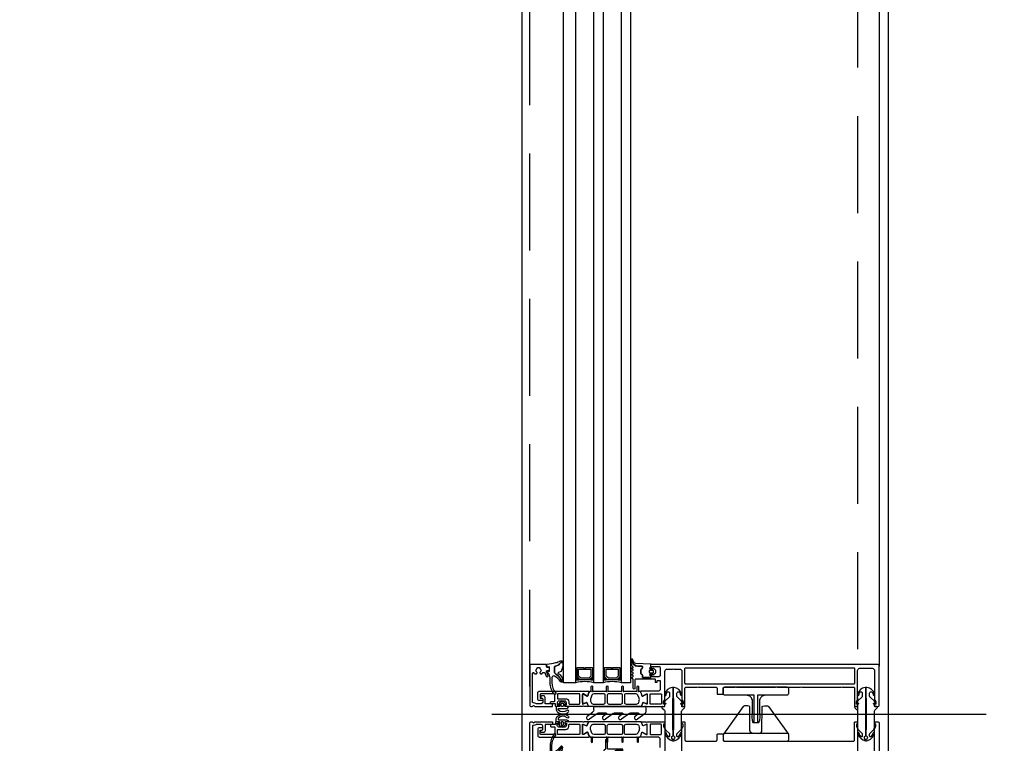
# Model space of a CAD drawing. Header units: millimetres. Extents: x 247761 to 294611, y 172579 to 236863.
# Tile 113 of 256: x 249391 to 250036, y 189061 to 189535. Entities that reach past the tile are written whole.
import ezdxf

# ---------------------------------------------------------------- set-up
doc = ezdxf.new("R2010")
doc.units = ezdxf.units.MM
doc.linetypes.add('ČÁRKOVANÁ', pattern=[19.05, 12.7, -6.35])
for name, color, linetype in [('FASÁDA DETAILNÍ', 4, 'Continuous'), ('KOTY 50', 7, 'Continuous'), ('NOVA', 240, 'Continuous')]:
    doc.layers.add(name, color=color, linetype=linetype)
doc.styles.add('CS-ROMANS', font='romans.shx', dxfattribs={"width": 0.75, "oblique": 5})
doc.dimstyles.new('A_KÓTA_50', dxfattribs={"dimtxt": 110, "dimasz": 2, "dimexe": 100, "dimexo": 1500, "dimgap": 40, "dimtad": 1, "dimrnd": 1, "dimdsep": 46, "dimtxsty": 'CS-ROMANS', "dimblk": 'KOT_CARA20', "dimcen": 45, "dimse1": 1, "dimse2": 1, "dimclrd": 256, "dimclre": 256, "dimclrt": 256, "dimadec": 0, "dimazin": 0, "dimtfac": 1, "dimtix": 1, "dimtmove": 2, "dimatfit": 3, "dimldrblk": 'OBLIQUE', "dimfxl": 0, "dimtolj": 1, "dimarcsym": 0})

# ---------------------------------------------------------------- blocks, each defined once
blk = doc.blocks.new('244748_a')
blk.add_lwpolyline([(8.32, -1.69, 0.082248), (6.34, -0.9, -1.09695), (6.94, -0.1, -0.315353), (11.26, -5.15, -0.480529), (10.87, -5.64), (4.27, -5.64), (4.08, -5.45), (-16.53, -5.45), (-16.72, -5.64), (-20.43, -5.64, 0.574019), (-21.93, -4.78), (-22.99, -5.4, 0.524827), (-22.99, -5.9), (-21.93, -6.52, 0.574021), (-20.43, -5.66), (-16.72, -5.66), (-16.53, -5.85), (4.08, -5.85), (4.27, -5.66), (10.87, -5.66, -0.480529), (11.26, -6.15, -0.326229), (6.88, -11.09, -1.09695), (6.28, -10.3, 0.081457), (8.32, -9.61, 0.599203), (7.48, -8.05), (5.52, -8.05, 0.198965), (5.17, -8.2), (2.22, -11.15), (0.93, -12.01, -0.738038), (0.51, -11.62), (0.87, -11, 1), (0.35, -10.7), (0, -11.3), (-0.98, -11.3, 0.619205), (-1.45, -12.06), (-1.28, -12.43, -0.808139), (-2.04, -13.04), (-3.63, -11.44, 0.198906), (-4.34, -11.15), (-14.99, -11.15, -0.198936), (-16.76, -10.42), (-18.98, -8.2, 0.198942), (-19.33, -8.05), (-20.67, -8.05, 0.500217), (-21.09, -8.73, 0.122037), (-18.5, -10.27, -1.093735), (-19.1, -11.07, -0.240768), (-23.7, -6.07, -0.106226), (-23.7, -5.23, -0.256232), (-19, -0.13, -1.093735), (-18.4, -0.92, 0.116856), (-21.09, -2.57, 0.500217), (-20.67, -3.25), (-19.33, -3.25, 0.198942), (-18.98, -3.1), (-16.75, -0.88, -0.198936), (-14.99, -0.15), (-4.34, -0.15, 0.198907), (-3.63, 0.14), (-2.04, 1.74, -0.808139), (-1.28, 1.13), (-1.45, 0.76, 0.619205), (-0.98, 0), (0, 0), (0.35, -0.6, 1), (0.87, -0.3), (0.51, 0.32, -0.738038), (0.93, 0.71), (2.22, -0.15), (5.17, -3.1, 0.198965), (5.52, -3.25), (7.48, -3.25, 0.599203)], format="xyb", close=True)
blk = doc.blocks.new('236134_0100_s_v')
for points in [[(22.8, -23), (22.8, -5), (42, -5, 0.414214), (43, -4), (43, -1, 0.414214), (42, 0), (1, 0, 0.414214), (0, -1), (0, -4, 0.414214), (1, -5), (20.2, -5), (20.2, -23)], [(15, -5, -0.414214), (19, -9), (19, -16.57, 0.165764), (19.53, -23), (23.47, -23, 0.165764), (24, -16.57), (24, -9, -0.414214), (28, -5)]]:
    blk.add_lwpolyline(points, format="xyb")
blk = doc.blocks.new('236134_0200_s_v')
for points in [[(19.58, 5, -0.41166), (17.58, 6.98), (17.45, 22.25, 0.344217), (17.07, 22.73), (16, 23), (14, 23, 0.240828), (13.19, 22.59), (0.19, 4.59)], [(23.42, 5, 0.41166), (25.42, 6.98), (25.55, 22.25, -0.344217), (25.93, 22.73), (27, 23), (29, 23, -0.240828), (29.81, 22.59), (42.81, 4.59)]]:
    blk.add_lwpolyline(points, format="xyb")
blk.add_lwpolyline([(42, 5), (1, 5, 0.414214), (0, 4), (0, 1, 0.414214), (1, 0), (42, 0, 0.414214), (43, 1), (43, 4, 0.414214)], format="xyb", close=True)
blk = doc.blocks.new('284336')
for points in [[(-0.7, -9.6), (-10, -9.6, 0.414511), (-10.51, -10.11), (-10.51, -15.51, -1), (-11.69, -15.51), (-11.69, -9.6), (-12.69, -8.95, -0.668884), (-12.6, -8.23), (-11.99, -8.01, 0.766384), (-11.99, -7.21), (-12.6, -6.99, -0.76831), (-12.6, -6.23), (-11.99, -6.01, 0.766384), (-11.99, -5.21), (-12.6, -4.99, -0.76831), (-12.6, -4.23), (-11.99, -4.01, 0.766384), (-11.99, -3.21), (-12.6, -2.99, -0.877523), (-12.5, -2.22), (-12.1, -2.22, 0.698129), (-11.83, -1.5, -0.220231), (-12.89, 0.78), (-12.89, 3.45, -0.157143), (-12.82, 3.68), (-12.69, 3.42, -0.067482), (-12.48, 2.53, 0.393136), (-8.66, -1.02), (-6.1, -1.02, -0.414214), (-5.61, -1.51), (-5.61, -2.22, -0.267949), (-5.85, -2.65), (-6.35, -2.93, 0.267949), (-6.61, -3.38), (-6.61, -5.84, 0.267949), (-6.35, -6.29), (-5.85, -6.57, -0.267949), (-5.61, -7), (-5.61, -8.11, 0.414215), (-5.1, -8.62), (-0.41, -8.62), (-0.41, -9.31, -0.414212), (-0.7, -9.6)], [(-0.41, 0), (-0.41, -2, 0.990243), (-0.4, -3.02), (0.9, -3.02, 0.414214), (1.21, -2.71), (1.21, -2.61, -0.668123), (1.71, -2.4), (2.75, -3.45, -0.199004), (2.89, -3.79), (2.89, -5.43, -0.199038), (2.75, -5.77), (1.71, -6.82, -0.668191), (1.21, -6.61), (1.21, -6.51, 0.414214), (0.9, -6.2), (-0.4, -6.2, 0.990269), (-0.41, -7.22), (-0.41, -8.6), (-5.1, -8.6, -0.414215), (-5.59, -8.11), (-5.59, -7, 0.267949), (-5.84, -6.56), (-6.34, -6.27, -0.267949), (-6.59, -5.84), (-6.59, -3.38, -0.267949), (-6.34, -2.95), (-5.84, -2.66, 0.267949), (-5.59, -2.22), (-5.59, -1.51, 0.414214), (-6.1, -1), (-8.66, -1, -0.393156), (-12.46, 2.53, 0.067572), (-12.67, 3.43), (-12.8, 3.7, -0.637545), (-12.12, 3.53), (-11.92, 2.53, 0.344315), (-10.06, 0.91), (0, 0.38, -0.406913), (0.39, 0), (-0.41, 0)], [(1.7, -4.31, 0.414235), (1.2, -3.81), (-0.7, -3.81, 0.414214), (-1.2, -4.31), (-1.2, -4.91, 0.414214), (-0.7, -5.41), (1.2, -5.41, 0.414235), (1.7, -4.91), (1.7, -4.31)]]:
    blk.add_lwpolyline(points, format="xyb", close=True)
blk = doc.blocks.new('433270')
blk.add_lwpolyline([(1, 0, 0.414364), (0, -1), (0, -1.4, 0.255924), (0.23, -1.83, -0.547723), (0.23, -3.17, 0.255924), (0, -3.6), (0, -14.6, 0.414214), (0.3, -14.9), (1.2, -14.9, 0.414214), (1.7, -14.4), (1.7, -10.3, -0.414214), (2, -10), (6, -10, 0.414248), (7, -9), (7, -7.7, 0.414179), (6.5, -7.2), (5.7, -7.2, 0.414232), (5.4, -7.5), (5.4, -8.2, -0.414198), (5.1, -8.5), (2.8, -8.5, -0.414204), (1.8, -7.5), (1.8, -4.49, -0.147432), (1.97, -3.94, 0.147461), (2.4, -2.5), (2.4, -2.3, -0.414214), (2.9, -1.8), (21.87, -1.8, -0.668178), (22.22, -2.65), (22.16, -2.72, 1), (21.59, -3.29), (21.52, -3.35, 0.198912), (21.38, -3.71), (21.38, -4.05, 0.414214), (22.08, -4.75), (22.38, -4.75, 0.576988), (22.64, -4.3, -0.311246), (24.56, -4.3, 0.576988), (24.82, -4.75), (25.3, -4.75, -0.260065), (25.3, -6.65), (24.82, -6.65, 0.576988), (24.56, -7.1, -0.311246), (22.64, -7.1, 0.576988), (22.38, -6.65), (22.08, -6.65, 0.414214), (21.38, -7.35), (21.38, -7.61, 0.267949), (21.63, -8.04), (21.89, -8.2, -0.637047), (21.73, -10), (19.83, -10.7, 0.315299), (19.5, -11.17), (19.5, -11.49, 0.520567), (20.17, -11.96), (22.83, -10.99, -0.520567), (23.5, -11.46), (23.5, -12.5, 0.414062), (24, -13), (25, -13, 0.414186), (25.5, -12.5), (25.5, -11.5, -0.414182), (26, -11), (27, -11, 0.414214), (27.5, -10.5), (27.5, -0.5, 0.414214), (27, 0), (1, 0)], format="xyb", close=True)
blk = doc.blocks.new('284325')
for points in [[(0.84, -5.23, -0.560316), (0.94, -4.73), (1.94, -4.36, 0.3153), (2.14, -4.08), (2.14, -1.89, 0.451558), (1.8, -1.59), (0.9, -1.7, -0.399586), (0.57, -1.46), (0.3, -0.07, -0.415977), (0.53, 0.29, 0.024107), (6.15, 1.24, 0.076636), (8.99, 2.34, -0.577615), (10.79, 1.3), (10.02, 1.37, 0.283171), (9.08, 0.9, -0.168429), (7.07, -0.74), (5.9, -1.16, 0.315302), (5.24, -2.1), (5.24, -4.21, 0.269719), (6.76, -6.82, -0.194797), (10.18, -11.53, -0.342663), (9.17, -11.17, 0.119207), (5.43, -7.59, 0.578571), (3.63, -8.62), (3.63, -11.77, 0.176415), (6.16, -18.72, -1), (5.24, -19.49, -0.176415), (2.43, -11.77), (2.43, -8.89, 0.208286), (0.84, -5.23)], [(8.95, -6.65), (10.32, -8.78, -0.134555), (10.79, -10.63, -0.339795), (10.19, -11.53, 0.194788), (6.76, -6.81, -0.269736), (5.25, -4.21), (5.25, -2.1, -0.315302), (5.9, -1.17), (7.07, -0.74, 0.168429), (9.09, 0.89, -0.283167), (10.01, 1.36), (10.79, 1.29), (10.79, -0.74, -0.070852), (10.71, -1.3), (9.95, -3.93, -0.241839), (9.08, -4.83), (7.93, -5.22, 0.836024), (8.08, -6.19), (8.11, -6.19, -0.255349), (8.95, -6.65)]]:
    blk.add_lwpolyline(points, format="xyb", close=True)
blk = doc.blocks.new('288126')
for points in [[(-16.5, 0), (16.5, 0)], [(-21.36, -6.34), (-17.8, -3.69)], [(-14.71, -4.5), (-19.87, -8.34)], [(-17, -2.08), (-17, -0.5)], [(-8.83, -4.3), (-14.11, -4.3)], [(-10.96, -6.34), (-8.71, -4.66)], [(-4.31, -4.5), (-9.47, -8.34)], [(1.81, -4.3), (-3.71, -4.3)], [(-0.35, -6.36), (1.93, -4.66)], [(6.33, -4.5), (1.14, -8.37)], [(12.21, -4.3), (6.93, -4.3)], [(10.05, -6.36), (12.33, -4.66)], [(16.6, -4.6), (11.54, -8.37)], [(17, -0.5), (17, -3.8)]]:
    blk.add_lwpolyline(points)
for centre, radius, start, end in [((16.5, -0.5), 0.5, 0, 90), ((-20.61, -7.34), 1.25, 126.70591, 306.70591), ((-16.5, -0.5), 0.5, 90, 180), ((-10.21, -7.34), 1.25, 126.70591, 306.70591), ((0.4, -7.37), 1.25, 126.70591, 306.70591), ((10.8, -7.37), 1.25, 126.70591, 306.70591), ((16, -3.8), 1, 306.70591, 0)]:
    blk.add_arc(centre, radius, start, end)
at = {"extrusion": (0, 0, -1)}
for centre, radius, start, end in [((19, -2.08), 2, 180, 233.29409), ((14.11, -5.3), 1, 53.29409, 90), ((8.83, -4.5), 0.2, 90, 233.29409), ((3.71, -5.3), 1, 53.29409, 90), ((-1.81, -4.5), 0.2, 90, 233.29409), ((-6.93, -5.3), 1, 53.29409, 90), ((-12.21, -4.5), 0.2, 90, 233.29409)]:
    blk.add_arc(centre, radius, start, end, dxfattribs=at)
blk = doc.blocks.new('246426')
for points in [[(-1.84, 0.64), (-2.86, -0.38, 0.198926), (-3.15, -1.09), (-3.15, -2.31, 0.198926), (-2.86, -3.02), (-1.84, -4.04, 0.637051), (-1.5, -3.92), (-1.45, -3.4), (-0.3, -3.4, -0.41484), (0, -3.7), (0, -5.19, 0.414232), (0.5, -5.69), (2.14, -5.69, 0.071862), (2.2, -5.68, 0.157876), (3.73, -4.64, 0.360336), (3.48, 2.39, 0.964062), (2.54, 1.48, -0.403385), (2.25, -4.34, -0.190964), (2.11, -4.39), (1.7, -4.39, -0.414214), (1.2, -3.89), (1.2, 1.31, 0.414201), (0.2, 2.31), (0, 2.31), (0, 0.3, -0.414214), (-0.3, 0), (-1.45, 0), (-1.5, 0.52, 0.637051), (-1.84, 0.64)], [(-2.25, -1.4, -0.414214), (-1.85, -1), (-0.4, -1, -0.414214), (0, -1.4), (0, -2, -0.414214), (-0.4, -2.4), (-1.85, -2.4, -0.414214), (-2.25, -2), (-2.25, -1.4)]]:
    blk.add_lwpolyline(points, format="xyb", close=True)
blk = doc.blocks.new('A$C69D17D4D')
at = {"layer": 'FASÁDA DETAILNÍ'}
for p, q in [((-24690, 17627.5), (-24690, 15740.5)), ((-24897, 15729.5), (-24897, 16692.11)), ((-24889, 16692.11), (-24889, 15729.5)), ((-24877, 15729.5), (-24877, 16692.11)), ((-24871, 16692.11), (-24871, 15729.5)), ((-24859, 15729.5), (-24859, 16692.11)), ((-24853, 16692.11), (-24853, 15729.5)), ((-24889, 15729.5), (-24897, 15729.5)), ((-24871, 15729.5), (-24877, 15729.5)), ((-24853, 15729.5), (-24859, 15729.5)), ((-24943.95, 15709), (-24619.88, 15709))]:
    blk.add_line(p, q, dxfattribs=at)
for points in [[(1656, 1244), (-24924, 1244), (-24924, 24924), (1656, 24924)], [(1416, 1484), (-24684, 1484), (-24684, 24684), (1416, 24684)], [(-24878, 15739.5), (-24878, 15733.5), (-24880, 15731.5), (-24886, 15731.5), (-24888, 15733.5), (-24888, 15739.5), (-24883.5, 15739.5), (-24883.5, 15739), (-24882.5, 15739), (-24882.5, 15739.5)], [(-24887, 15738.5), (-24879, 15738.5), (-24879, 15733.91), (-24880.41, 15732.5), (-24885.45, 15732.5), (-24887, 15733.91)], [(-24860, 15739.5), (-24860, 15733.5), (-24862, 15731.5), (-24868, 15731.5), (-24870, 15733.5), (-24870, 15739.5), (-24865.5, 15739.5), (-24865.5, 15739), (-24864.5, 15739), (-24864.5, 15739.5)], [(-24869, 15738.5), (-24861, 15738.5), (-24861, 15733.91), (-24862.41, 15732.5), (-24867.45, 15732.5), (-24869, 15733.91)]]:
    blk.add_lwpolyline(points, close=True, dxfattribs=at)
at = {"layer": 'FASÁDA DETAILNÍ', "linetype": 'ČÁRKOVANÁ', "ltscale": 5}
blk.add_lwpolyline([(1651, 1249), (-24919, 1249), (-24919, 24919), (1651, 24919)], close=True, dxfattribs=at)
at = {"layer": 'FASÁDA DETAILNÍ', "color": 7, "linetype": 'ČÁRKOVANÁ', "ltscale": 5}
blk.add_lwpolyline([(1436, 1464), (-24704, 1464), (-24704, 24704), (1436, 24704)], close=True, dxfattribs=at)
at = {"layer": 'FASÁDA DETAILNÍ'}
for points in [[(-24691, 15741.5), (-24839.5, 15741.5, 0.414214), (-24840, 15741), (-24840, 15739.7, 0.41422), (-24839.5, 15739.2), (-24839, 15739.2), (-24839, 15740.2), (-24834.5, 15740.2, -0.414214), (-24833.5, 15739.2), (-24833.5, 15734.5, -0.414214), (-24834.5, 15733.5), (-24839, 15733.5), (-24839, 15735.2), (-24839.5, 15735.2, 0.414201), (-24840, 15734.7), (-24840, 15732.7, 0.414214), (-24839.5, 15732.2), (-24837.36, 15732.2, -0.414214), (-24836.86, 15731.7), (-24836.86, 15729.9), (-24835.61, 15729.9), (-24835.61, 15731.1), (-24833.8, 15731.1, -0.414214), (-24833.5, 15730.8), (-24833.5, 15725.5, -0.414167), (-24835, 15724), (-24842, 15724), (-24846.1, 15724, 0.57735), (-24846.44, 15723.4), (-24845.95, 15722.54), (-24845.52, 15721.04, 0.488701), (-24845.08, 15720.87), (-24842.61, 15722.3), (-24842.19, 15722.3, -0.432566), (-24842, 15722.1), (-24842, 15715.8, -0.548397), (-24842.28, 15715.61), (-24844.66, 15716.68, 0.425336), (-24844.93, 15716.57), (-24845.75, 15714.55, 0.531563), (-24845.38, 15714), (-24843.31, 15714, 0.231306), (-24843.07, 15714.11, -0.306185), (-24842.76, 15714.22), (-24842, 15714), (-24831.49, 15714, 0.414214), (-24830.49, 15715), (-24830.49, 15715.5), (-24831.29, 15715.5), (-24831.29, 15717), (-24830.63, 15718.14, 0.13165), (-24830.5, 15718.64), (-24830.5, 15737.01, -0.414214), (-24829, 15738.51), (-24825.5, 15738.51, -0.399985), (-24824.5, 15738.51), (-24820.8, 15738.51, -0.414214), (-24819.3, 15737.01), (-24819.3, 15718.64, 0.13165), (-24819.17, 15718.14), (-24818.51, 15717), (-24818.51, 15715.5), (-24819.31, 15715.5), (-24819.31, 15715, 0.414214), (-24818.31, 15714), (-24817.8, 15714, 0.414214), (-24817.3, 15714.5), (-24817.3, 15726.1, -0.414214), (-24816.8, 15726.6), (-24809.4, 15726.6, -0.399985), (-24808.4, 15726.6), (-24796.8, 15726.6, -0.414214), (-24796.3, 15726.1), (-24796.3, 15722.5, 0.414214), (-24795.8, 15722), (-24792.8, 15722, 0.414214), (-24792.3, 15722.5), (-24792.3, 15726.1, -0.414214), (-24791.8, 15726.6), (-24784.5, 15726.6, -0.38324), (-24783.5, 15726.6), (-24758, 15726.6, -0.38324), (-24757, 15726.6), (-24741.5, 15726.6, -0.38324), (-24740.5, 15726.6), (-24715, 15726.6, -0.38324), (-24714, 15726.6), (-24706.7, 15726.6, -0.414214), (-24706.2, 15726.1), (-24706.2, 15714.5, 0.414214), (-24705.7, 15714), (-24705.2, 15714, 0.414214), (-24704.2, 15715), (-24704.2, 15715.5), (-24705, 15715.5), (-24705, 15717), (-24704.33, 15718.15, 0.116937), (-24704.2, 15718.65), (-24704.2, 15737.51, -0.414232), (-24702.7, 15739.01), (-24698.99, 15739.01, -0.399985), (-24697.99, 15739.01), (-24694.5, 15739.01, -0.414232), (-24693, 15737.51), (-24693, 15718.65, 0.116937), (-24692.87, 15718.15), (-24692.2, 15717), (-24692.2, 15715.5), (-24693, 15715.5), (-24693, 15715, 0.414214), (-24692, 15714), (-24691, 15714, 0.414214), (-24690, 15715), (-24690, 15740.5, 0.414214), (-24691, 15741.5)], [(-24816.8, 15739.4), (-24706.7, 15739.4, -0.414214), (-24706.2, 15738.9), (-24706.2, 15729.2, -0.414214), (-24706.7, 15728.7), (-24816.8, 15728.7, -0.414214), (-24817.3, 15729.2), (-24817.3, 15738.9, -0.414214), (-24816.8, 15739.4)], [(-24846.34, 15714), (-24858.25, 15714), (-24880.16, 15714, -0.305837), (-24880.62, 15714.31), (-24881.55, 15716.6, 0.425336), (-24881.81, 15716.71), (-24883.43, 15715.99, -0.543753), (-24884.49, 15716.68), (-24884.49, 15721.58, -0.578182), (-24883.59, 15722.1), (-24881.4, 15720.84, 0.488505), (-24880.96, 15721.01), (-24880.52, 15722.53), (-24879.76, 15723.85, -0.282478), (-24879.49, 15724), (-24879.04, 15724, 1.447009), (-24878.69, 15724.13), (-24878.69, 15727.1, -1), (-24877.89, 15727.1), (-24877.89, 15724.13, 1.447009), (-24877.54, 15724), (-24869, 15724, 1.447009), (-24868.65, 15724.13), (-24868.65, 15727.1, -1), (-24867.85, 15727.1), (-24867.85, 15724.13, 1.447009), (-24867.5, 15724), (-24859, 15724, 1.447009), (-24858.65, 15724.13), (-24858.65, 15727.1, -1), (-24857.85, 15727.1), (-24857.85, 15724.13, 1.447009), (-24857.5, 15724), (-24848.96, 15724, 1.447009), (-24848.61, 15724.13), (-24848.61, 15727.1, -1), (-24847.81, 15727.1), (-24847.81, 15724.13, 1.447009), (-24847.46, 15724), (-24847.01, 15724, -0.282478), (-24846.74, 15723.85), (-24845.98, 15722.53), (-24845.54, 15721.01, 0.488505), (-24845.1, 15720.84), (-24842.91, 15722.1, -0.578182), (-24842.01, 15721.58), (-24842.01, 15716.68, -0.543753), (-24843.07, 15715.99), (-24844.69, 15716.71, 0.425336), (-24844.95, 15716.6), (-24845.88, 15714.31, -0.305837), (-24846.34, 15714)], [(-24884.5, 15714), (-24895.5, 15714, -0.414426), (-24896, 15714.5), (-24896, 15714.99), (-24895, 15714.99), (-24895, 15716.49, 0.414214), (-24896, 15717.49), (-24897.5, 15717.49, 0.399985), (-24898.5, 15717.49), (-24900, 15717.49, 0.414214), (-24901, 15716.49), (-24901, 15715), (-24900, 15715), (-24900, 15714.5, -0.414456), (-24900.5, 15714), (-24901.8, 15714, -0.413971), (-24902.1, 15714.3), (-24902.1, 15715.5, 0.414214), (-24902.4, 15715.8), (-24905.4, 15715.8), (-24905.4, 15716.8, -0.414214), (-24904.9, 15717.3), (-24903, 15717.3, 0.414214), (-24902.5, 15717.8), (-24902.5, 15721.3, 0.414206), (-24903.5, 15722.3), (-24911.8, 15722.3, 0.414206), (-24912.3, 15721.8), (-24912.3, 15719.9, 0.414219), (-24911.8, 15719.4), (-24911, 15719.4, -0.414214), (-24910.5, 15718.9), (-24910.5, 15718.4, -0.414214), (-24911, 15717.9), (-24912.8, 15717.9, -0.414214), (-24913.8, 15718.9), (-24913.8, 15723, -0.414214), (-24912.8, 15724), (-24884.5, 15724), (-24880.4, 15724, -0.57735), (-24880.05, 15723.4), (-24880.55, 15722.54), (-24880.98, 15721.04, -0.488701), (-24881.42, 15720.87), (-24883.88, 15722.3), (-24884.31, 15722.3, 0.432566), (-24884.5, 15722.1), (-24884.5, 15715.8, 0.548397), (-24884.22, 15715.61), (-24881.83, 15716.68, -0.425336), (-24881.57, 15716.57), (-24880.75, 15714.55, -0.531563), (-24881.12, 15714), (-24883.19, 15714, -0.231306), (-24883.42, 15714.11, 0.306185), (-24883.74, 15714.22), (-24884.5, 15714)], [(-24886.7, 15722.3), (-24900.4, 15722.3, 0.414214), (-24900.9, 15721.8), (-24900.9, 15719.59, 0.414214), (-24900.4, 15719.09), (-24895.43, 15719.09, -0.411139), (-24893.4, 15717.09), (-24893.4, 15716.1, 0.414214), (-24892.9, 15715.6), (-24886.7, 15715.6, 0.414214), (-24886.2, 15716.1), (-24886.2, 15721.8, 0.414214), (-24886.7, 15722.3)], [(-24877.45, 15715.6), (-24870.55, 15715.6, 0.414218), (-24869.55, 15716.6), (-24869.55, 15721.4, 0.414218), (-24870.55, 15722.4), (-24876.91, 15722.4, 0.305619), (-24878.3, 15721.46), (-24879.08, 15719.54, 0.176429), (-24879.15, 15717.49), (-24878.88, 15716.64, 0.324916), (-24877.45, 15715.6)], [(-24867.25, 15715.6), (-24859.25, 15715.6, 0.414214), (-24858.25, 15716.6), (-24858.25, 15721.4, 0.414214), (-24859.25, 15722.4), (-24867.25, 15722.4, 0.414214), (-24868.25, 15721.4), (-24868.25, 15716.6, 0.414214), (-24867.25, 15715.6)], [(-24855.95, 15715.6), (-24849.05, 15715.6, 0.324916), (-24847.62, 15716.64), (-24847.35, 15717.49, 0.176429), (-24847.42, 15719.54), (-24848.2, 15721.46, 0.305619), (-24849.59, 15722.4), (-24855.95, 15722.4, 0.414218), (-24856.95, 15721.4), (-24856.95, 15716.6, 0.414218), (-24855.95, 15715.6)], [(-24832.7, 15716.1, -0.414214), (-24833.2, 15715.6), (-24839.7, 15715.6, -0.414214), (-24840.2, 15716.1), (-24840.2, 15721.8, -0.414214), (-24839.7, 15722.3), (-24833.2, 15722.3, -0.414214), (-24832.7, 15721.8), (-24832.7, 15716.1)], [(-24884.5, 15704), (-24895.5, 15704, 0.414426), (-24896, 15703.5), (-24896, 15703.01), (-24895, 15703.01), (-24895, 15701.51, -0.414214), (-24896, 15700.51), (-24897.5, 15700.51, -0.399985), (-24898.5, 15700.51), (-24900, 15700.51, -0.414214), (-24901, 15701.51), (-24901, 15703), (-24900, 15703), (-24900, 15703.5, 0.414456), (-24900.5, 15704), (-24901.8, 15704, 0.413971), (-24902.1, 15703.7), (-24902.1, 15702.5, -0.414214), (-24902.4, 15702.2), (-24905.4, 15702.2), (-24905.4, 15701.2, 0.414214), (-24904.9, 15700.7), (-24903, 15700.7, -0.414214), (-24902.5, 15700.2), (-24902.5, 15696.7, -0.414206), (-24903.5, 15695.7), (-24911.8, 15695.7, -0.414206), (-24912.3, 15696.2), (-24912.3, 15698.1, -0.414219), (-24911.8, 15698.6), (-24911, 15698.6, 0.414214), (-24910.5, 15699.1), (-24910.5, 15699.6, 0.414214), (-24911, 15700.1), (-24912.8, 15700.1, 0.414214), (-24913.8, 15699.1), (-24913.8, 15695, 0.414214), (-24912.8, 15694), (-24884.5, 15694), (-24880.4, 15694, 0.57735), (-24880.05, 15694.6), (-24880.55, 15695.46), (-24880.98, 15696.96, 0.488701), (-24881.42, 15697.13), (-24883.88, 15695.7), (-24884.31, 15695.7, -0.432566), (-24884.5, 15695.9), (-24884.5, 15702.2, -0.548397), (-24884.22, 15702.39), (-24881.83, 15701.32, 0.425336), (-24881.57, 15701.43), (-24880.75, 15703.45, 0.531563), (-24881.12, 15704), (-24883.19, 15704, 0.231306), (-24883.42, 15703.89, -0.306185), (-24883.74, 15703.78), (-24884.5, 15704)], [(-24886.7, 15695.7), (-24900.4, 15695.7, -0.414214), (-24900.9, 15696.2), (-24900.9, 15698.41, -0.414214), (-24900.4, 15698.91), (-24895.43, 15698.91, 0.411139), (-24893.4, 15700.91), (-24893.4, 15701.9, -0.414214), (-24892.9, 15702.4), (-24886.7, 15702.4, -0.414214), (-24886.2, 15701.9), (-24886.2, 15696.2, -0.414214), (-24886.7, 15695.7)], [(-24846.34, 15704), (-24858.25, 15704), (-24880.16, 15704, 0.305837), (-24880.62, 15703.69), (-24881.55, 15701.4, -0.425336), (-24881.81, 15701.29), (-24883.43, 15702.01, 0.543753), (-24884.49, 15701.32), (-24884.49, 15696.42, 0.578182), (-24883.59, 15695.9), (-24881.4, 15697.16, -0.488505), (-24880.96, 15696.99), (-24880.52, 15695.47), (-24879.76, 15694.15, 0.282478), (-24879.49, 15694), (-24879.04, 15694, -1.447009), (-24878.69, 15693.87), (-24878.69, 15690.9, 1), (-24877.89, 15690.9), (-24877.89, 15693.87, -1.447009), (-24877.54, 15694), (-24869, 15694, -1.447009), (-24868.65, 15693.87), (-24868.65, 15690.9, 1), (-24867.85, 15690.9), (-24867.85, 15693.87, -1.447009), (-24867.5, 15694), (-24859, 15694, -1.447009), (-24858.65, 15693.87), (-24858.65, 15690.9, 1), (-24857.85, 15690.9), (-24857.85, 15693.87, -1.447009), (-24857.5, 15694), (-24848.96, 15694, -1.447009), (-24848.61, 15693.87), (-24848.61, 15690.9, 1), (-24847.81, 15690.9), (-24847.81, 15693.87, -1.447009), (-24847.46, 15694), (-24847.01, 15694, 0.282478), (-24846.74, 15694.15), (-24845.98, 15695.47), (-24845.54, 15696.99, -0.488505), (-24845.1, 15697.16), (-24842.91, 15695.9, 0.578182), (-24842.01, 15696.42), (-24842.01, 15701.32, 0.543753), (-24843.07, 15702.01), (-24844.69, 15701.29, -0.425336), (-24844.95, 15701.4), (-24845.88, 15703.69, 0.305837), (-24846.34, 15704)], [(-24877.45, 15702.4), (-24870.55, 15702.4, -0.414218), (-24869.55, 15701.4), (-24869.55, 15696.6, -0.414218), (-24870.55, 15695.6), (-24876.91, 15695.6, -0.305619), (-24878.3, 15696.54), (-24879.08, 15698.46, -0.176429), (-24879.15, 15700.51), (-24878.88, 15701.36, -0.324916), (-24877.45, 15702.4)], [(-24867.25, 15702.4), (-24859.25, 15702.4, -0.414214), (-24858.25, 15701.4), (-24858.25, 15696.6, -0.414214), (-24859.25, 15695.6), (-24867.25, 15695.6, -0.414214), (-24868.25, 15696.6), (-24868.25, 15701.4, -0.414214), (-24867.25, 15702.4)], [(-24855.95, 15702.4), (-24849.05, 15702.4, -0.324916), (-24847.62, 15701.36), (-24847.35, 15700.51, -0.176429), (-24847.42, 15698.46), (-24848.2, 15696.54, -0.305619), (-24849.59, 15695.6), (-24855.95, 15695.6, -0.414218), (-24856.95, 15696.6), (-24856.95, 15701.4, -0.414218), (-24855.95, 15702.4)], [(-24832.7, 15701.9, 0.414214), (-24833.2, 15702.4), (-24839.7, 15702.4, 0.414214), (-24840.2, 15701.9), (-24840.2, 15696.2, 0.414214), (-24839.7, 15695.7), (-24833.2, 15695.7, 0.414214), (-24832.7, 15696.2), (-24832.7, 15701.9)]]:
    blk.add_lwpolyline(points, format="xyb", close=True, dxfattribs=at)
for points in [[(-24833.5, 15687.2), (-24833.5, 15692.5, 0.414167), (-24835, 15694), (-24842, 15694), (-24846.1, 15694, -0.57735), (-24846.44, 15694.6), (-24845.95, 15695.46), (-24845.52, 15696.96, -0.488701), (-24845.08, 15697.13), (-24842.61, 15695.7), (-24842.19, 15695.7, 0.432566), (-24842, 15695.9), (-24842, 15702.2, 0.548397), (-24842.28, 15702.39), (-24844.66, 15701.32, -0.425336), (-24844.93, 15701.43), (-24845.75, 15703.45, -0.531563), (-24845.38, 15704), (-24843.31, 15704, -0.231306), (-24843.07, 15703.89, 0.306185), (-24842.76, 15703.78), (-24842, 15704), (-24831.49, 15704, -0.414214), (-24830.49, 15703), (-24830.49, 15702.5), (-24831.29, 15702.5), (-24831.29, 15701), (-24830.63, 15699.86, -0.13165), (-24830.5, 15699.36), (-24830.5, 15680.99, 0.414214)], [(-24819.3, 15680.99), (-24819.3, 15699.36, -0.13165), (-24819.17, 15699.86), (-24818.51, 15701), (-24818.51, 15702.5), (-24819.31, 15702.5), (-24819.31, 15703, -0.414214), (-24818.31, 15704), (-24817.8, 15704, -0.414214), (-24817.3, 15703.5), (-24817.3, 15691.9, 0.414214), (-24816.8, 15691.4), (-24809.4, 15691.4, 0.399985), (-24808.4, 15691.4), (-24796.8, 15691.4, 0.414214), (-24796.3, 15691.9), (-24796.3, 15695.5, -0.414214), (-24795.8, 15696), (-24792.8, 15696, -0.414214), (-24792.3, 15695.5), (-24792.3, 15691.9, 0.414214), (-24791.8, 15691.4), (-24784.5, 15691.4, 0.38324), (-24783.5, 15691.4), (-24758, 15691.4, 0.38324), (-24757, 15691.4), (-24741.5, 15691.4, 0.38324), (-24740.5, 15691.4), (-24715, 15691.4, 0.38324), (-24714, 15691.4), (-24706.7, 15691.4, 0.414214), (-24706.2, 15691.9), (-24706.2, 15703.5, -0.414214), (-24705.7, 15704), (-24705.2, 15704, -0.414214), (-24704.2, 15703), (-24704.2, 15702.5), (-24705, 15702.5), (-24705, 15701), (-24704.33, 15699.85, -0.116937), (-24704.2, 15699.35), (-24704.2, 15680.49, 0.414232)], [(-24693, 15680.49), (-24693, 15699.35, -0.116937), (-24692.87, 15699.85), (-24692.2, 15701), (-24692.2, 15702.5), (-24693, 15702.5), (-24693, 15703, -0.414214), (-24692, 15704), (-24691, 15704, -0.414214), (-24690, 15703), (-24690, 15677.5, -0.414214)]]:
    blk.add_lwpolyline(points, format="xyb", dxfattribs=at)
for centre, radius, start, end in [((-24888.5, 15737.36), 0.596, 213.03656, 326.96344), ((-24888.5, 15737.07), 0.596, 213.03656, 326.96344), ((-24888.5, 15736.78), 0.596, 213.03656, 326.96344), ((-24888.5, 15736.49), 0.596, 213.03656, 326.96344), ((-24888.5, 15736.19), 0.596, 213.03656, 326.96344), ((-24888.5, 15735.9), 0.596, 213.03656, 326.96344), ((-24888.5, 15735.61), 0.596, 213.03656, 326.96344), ((-24888.5, 15735.32), 0.596, 213.03656, 326.96344), ((-24888.5, 15735.02), 0.596, 213.03656, 326.96344), ((-24888.5, 15734.73), 0.596, 213.03656, 326.96344), ((-24888.5, 15734.44), 0.596, 213.03656, 326.96344), ((-24888.5, 15734.15), 0.596, 213.03656, 326.96344), ((-24888.5, 15733.85), 0.596, 213.03656, 326.96344), ((-24888.36, 15733.84), 0.879, 223.50356, 316.00509), ((-24888.21, 15733.93), 1.26, 231.50044, 308.03437), ((-24888.08, 15734.09), 1.71, 237.31435, 302.70505), ((-24887.93, 15734.34), 2.25, 241.59719, 298.47266), ((-24887.76, 15734.68), 2.9, 244.70485, 294.69333), ((-24887.65, 15735.05), 3.55, 247.59095, 292.70618), ((-24878.35, 15735.05), 3.55, 247.29382, 292.40905), ((-24878.24, 15734.68), 2.9, 245.30667, 295.29515), ((-24878.07, 15734.34), 2.25, 241.52734, 298.40281), ((-24877.92, 15734.09), 1.71, 237.29495, 302.68565), ((-24877.79, 15733.93), 1.26, 231.96563, 308.49956), ((-24877.64, 15733.84), 0.879, 223.99491, 316.49644), ((-24877.5, 15737.36), 0.596, 213.03656, 326.96344), ((-24877.5, 15737.07), 0.596, 213.03656, 326.96344), ((-24877.5, 15736.78), 0.596, 213.03656, 326.96344), ((-24877.5, 15736.49), 0.596, 213.03656, 326.96344), ((-24877.5, 15736.19), 0.596, 213.03656, 326.96344), ((-24877.5, 15735.9), 0.596, 213.03656, 326.96344), ((-24877.5, 15735.61), 0.596, 213.03656, 326.96344), ((-24877.5, 15735.32), 0.596, 213.03656, 326.96344), ((-24877.5, 15735.02), 0.596, 213.03656, 326.96344), ((-24877.5, 15734.73), 0.596, 213.03656, 326.96344), ((-24877.5, 15734.44), 0.596, 213.03656, 326.96344), ((-24877.5, 15734.15), 0.596, 213.03656, 326.96344), ((-24877.5, 15733.85), 0.596, 213.03656, 326.96344), ((-24870.5, 15737.36), 0.596, 213.03656, 326.96344), ((-24870.5, 15737.07), 0.596, 213.03656, 326.96344), ((-24870.5, 15736.78), 0.596, 213.03656, 326.96344), ((-24870.5, 15736.49), 0.596, 213.03656, 326.96344), ((-24870.5, 15736.19), 0.596, 213.03656, 326.96344), ((-24870.5, 15735.9), 0.596, 213.03656, 326.96344), ((-24870.5, 15735.61), 0.596, 213.03656, 326.96344), ((-24870.5, 15735.32), 0.596, 213.03656, 326.96344), ((-24870.5, 15735.02), 0.596, 213.03656, 326.96344), ((-24870.5, 15734.73), 0.596, 213.03656, 326.96344), ((-24870.5, 15734.44), 0.596, 213.03656, 326.96344), ((-24870.5, 15734.15), 0.596, 213.03656, 326.96344), ((-24870.5, 15733.85), 0.596, 213.03656, 326.96344), ((-24870.36, 15733.84), 0.879, 223.50356, 316.00509), ((-24870.21, 15733.93), 1.26, 231.50044, 308.03437), ((-24870.08, 15734.09), 1.71, 237.31435, 302.70505), ((-24869.93, 15734.34), 2.25, 241.59719, 298.47266), ((-24869.76, 15734.68), 2.9, 244.70485, 294.69333), ((-24869.65, 15735.05), 3.55, 247.59095, 292.70618), ((-24860.35, 15735.05), 3.55, 247.29382, 292.40905), ((-24860.24, 15734.68), 2.9, 245.30667, 295.29515), ((-24860.07, 15734.34), 2.25, 241.52734, 298.40281), ((-24859.92, 15734.09), 1.71, 237.29495, 302.68565), ((-24859.79, 15733.93), 1.26, 231.96563, 308.49956), ((-24859.64, 15733.84), 0.879, 223.99491, 316.49644), ((-24859.5, 15737.36), 0.596, 213.03656, 326.96344), ((-24859.5, 15737.07), 0.596, 213.03656, 326.96344), ((-24859.5, 15736.78), 0.596, 213.03656, 326.96344), ((-24859.5, 15736.49), 0.596, 213.03656, 326.96344), ((-24859.5, 15736.19), 0.596, 213.03656, 326.96344), ((-24859.5, 15735.9), 0.596, 213.03656, 326.96344), ((-24859.5, 15735.61), 0.596, 213.03656, 326.96344), ((-24859.5, 15735.32), 0.596, 213.03656, 326.96344), ((-24859.5, 15735.02), 0.596, 213.03656, 326.96344), ((-24859.5, 15734.73), 0.596, 213.03656, 326.96344), ((-24859.5, 15734.44), 0.596, 213.03656, 326.96344), ((-24859.5, 15734.15), 0.596, 213.03656, 326.96344), ((-24859.5, 15733.85), 0.596, 213.03656, 326.96344), ((-24883, 15707.61), 22.7, 74.67278, 105.32722), ((-24865, 15707.61), 22.7, 74.67278, 105.32722)]:
    blk.add_arc(centre, radius, start, end, dxfattribs=at)
for name, p in [('284325', (-24908.14, 15741.5)), ('284336', (-24839.59, 15741.5)), ('236134_0100_s_v', (-24792.3, 15726.6)), ('288126', (-24860.01, 15714)), ('236134_0200_s_v', (-24792.3, 15691.4))]:
    blk.add_blockref(name, p, dxfattribs=at)
for name, p, rotation in [('433270', (-24919, 15714), 90), ('246426', (-24896, 15714), 270)]:
    blk.add_blockref(name, p, dxfattribs=dict(at, rotation=rotation))
at = {"layer": 'FASÁDA DETAILNÍ', "xscale": -1}
for name, p, rotation in [('244748_a', (-24819.34, 15715.22), 270), ('244748_a', (-24693.04, 15715.22), 270), ('246426', (-24896, 15704), 270), ('433270', (-24919, 15704), 90), ('284325', (-24908.14, 15676.5), 180), ('284336', (-24857.59, 15676.5), 180)]:
    blk.add_blockref(name, p, dxfattribs=dict(at, rotation=rotation))
blk = doc.blocks.new('KOT_CARA20')
for p, q in [((0, 20), (0, -20)), ((0, 0), (14.14, 14.14)), ((0, 0), (-14.14, -14.14))]:
    blk.add_line(p, q)
blk = doc.blocks.new('*D36')
at = {"layer": 'Defpoints', "color": 0, "ltscale": 5, "transparency": 16777216}
for p in [(249720.52, 198295.26), (247928.31, 174615.26), (249720.52, 174615.26)]:
    blk.add_point(p, dxfattribs=at)
at = {"layer": 'KOTY 50', "lineweight": -2, "ltscale": 5, "transparency": 16777216}
blk.add_line((247928.31, 198293.26), (247928.31, 174617.26), dxfattribs=at)
at = {"layer": 'KOTY 50', "lineweight": -2, "ltscale": 5, "transparency": 16777216, "xscale": 2, "yscale": 2, "zscale": 2}
for p, rotation in [((247928.31, 198295.26), 90), ((247928.31, 174615.26), 270)]:
    blk.add_blockref('KOT_CARA20', p, dxfattribs=dict(at, rotation=rotation))
at = {"layer": 'KOTY 50', "ltscale": 5, "transparency": 16777216, "insert": (247833.31, 186455.26), "char_height": 110, "attachment_point": 5, "rotation": 90, "style": 'CS-ROMANS'}
blk.add_mtext('\\A1;23680', dxfattribs=at)
blk = doc.blocks.new('_OBLIQUE')
at = {"color": 0, "linetype": 'ByBlock', "ltscale": 15}
blk.add_line((-0.5, -0.5), (0.5, 0.5), dxfattribs=at)

msp = doc.modelspace()

# ---------------------------------------------------------------- block references
at = {"layer": 'NOVA', "ltscale": 300}
msp.add_blockref('A$C69D17D4D', (274644.517, 173371.259), dxfattribs=at)

# ---------------------------------------------------------------- dimensions: what is measured, and where the dimension line sits
at = {"layer": 'KOTY 50', "ltscale": 5}
dim = msp.add_linear_dim(base=(247928.311, 174615.259), p1=(249720.517, 198295.259), p2=(249720.517, 174615.259), angle=90, dimstyle='A_KÓTA_50', dxfattribs=at)
dim.commit()
dim.dimension.update_dxf_attribs({"geometry": '*D36', "text_midpoint": (247833.311, 186455.259)})

doc.saveas('drawing.dxf')
